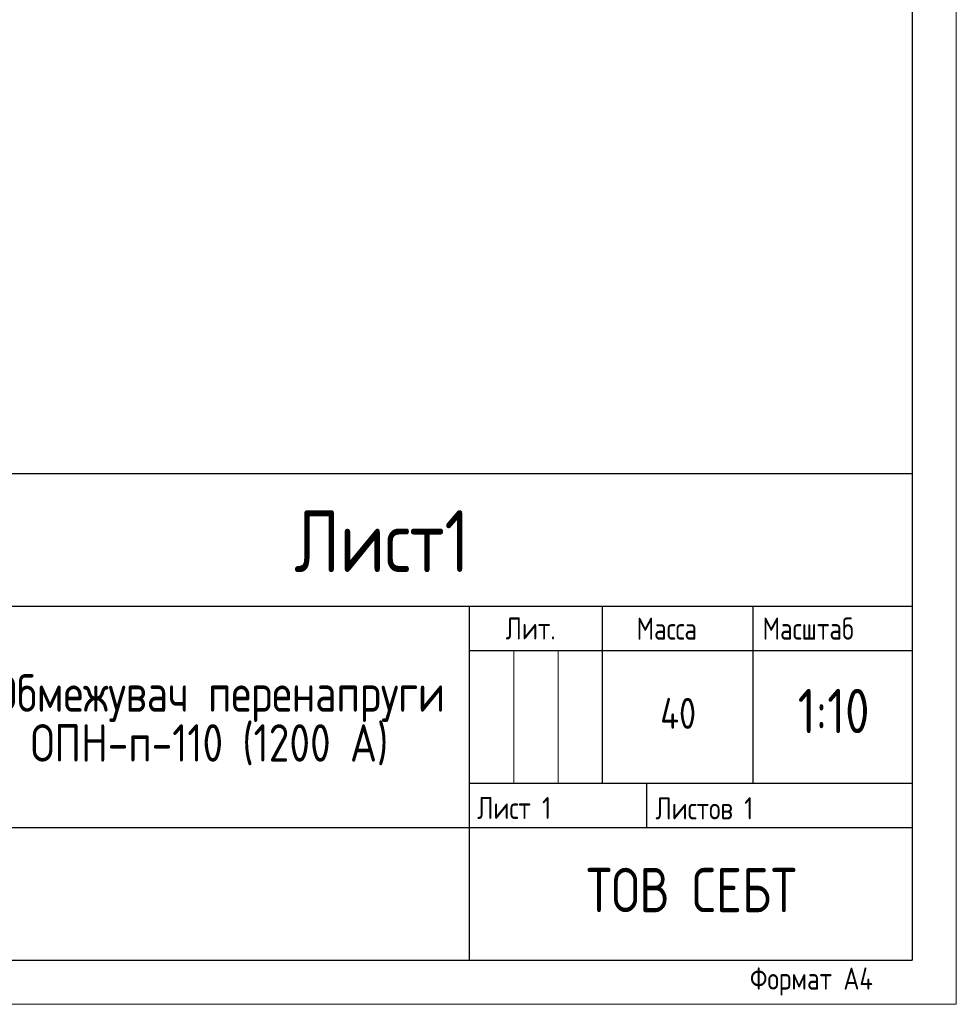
# Model space of a CAD drawing. Header units: millimetres. Extents: x 0 to 305, y 0 to 297.
# Tile 6 of 39: x 104 to 210, y 0 to 111. Entities that reach past the tile are written whole.
import ezdxf

# ---------------------------------------------------------------- set-up
doc = ezdxf.new("R2010")
doc.units = ezdxf.units.MM
doc.layers.add('ОСНОВНАЯ_НАДПИСЬ', color=7, linetype='Continuous')
doc.styles.add('SLDTEXTSTYLE1', font='ГОСТ тип А', dxfattribs={"bigfont": 'bigfont'})
doc.styles.add('SLDTEXTSTYLE2', font='ГОСТ тип А')

# ---------------------------------------------------------------- blocks, each defined once
blk = doc.blocks.new('SW_NOTE_0_2')
at = {"layer": 'ОСНОВНАЯ_НАДПИСЬ', "color": 0, "char_height": 4.2333, "attachment_point": 2, "style": 'SLDTEXTSTYLE1'}
for s, insert in [('Обмежувач перенапруги ', (34.26, 5.5)), ('ОПН-п-110 (1200 А) ', (33.16, -0.14))]:
    blk.add_mtext(s, dxfattribs=dict(at, insert=insert))

msp = doc.modelspace()

# ---------------------------------------------------------------- linework, layer by layer
at = {"layer": 'ОСНОВНАЯ_НАДПИСЬ', "lineweight": 18}
for p, q in [((210, 297), (210, 0)), ((160, 40), (160, 25)), ((165, 40), (165, 25)), ((0, 0), (210, 0))]:
    msp.add_line(p, q, dxfattribs=at)
at = {"layer": 'ОСНОВНАЯ_НАДПИСЬ', "lineweight": 25}
for p, q in [((205, 292), (205, 5)), ((85, 45), (205, 45)), ((155, 5), (155, 45)), ((170, 45), (170, 25)), ((187, 45), (187, 25)), ((155, 40), (205, 40)), ((155, 25), (205, 25)), ((175, 25), (175, 20)), ((85, 20), (205, 20)), ((20, 5), (205, 5)), ((20, 5), (205, 5))]:
    msp.add_line(p, q, dxfattribs=at)
at = {"layer": 'ОСНОВНАЯ_НАДПИСЬ', "linetype": 'Continuous', "lineweight": 25}
for p, q in [((20, 60), (205, 60)), ((205, 60), (205, 5))]:
    msp.add_line(p, q, dxfattribs=at)

# ---------------------------------------------------------------- block references
at = {"layer": 'ОСНОВНАЯ_НАДПИСЬ'}
msp.add_blockref('SW_NOTE_0_2', (92.457, 31.7988), dxfattribs=at)

# ---------------------------------------------------------------- texts
for s, insert, char_height, attachment_point, style in [('Лист1', (145.0902, 55.8513), 7, 2, 'SLDTEXTSTYLE1'), ('Лит.', (159.0746, 43.7374), 2.5, 1, 'SLDTEXTSTYLE1'), ('Масса', (173.8682, 43.7096), 2.5, 1, 'SLDTEXTSTYLE1'), ('Масштаб', (188.1065, 43.7147), 2.5, 1, 'SLDTEXTSTYLE1'), ('1:10', (196.141, 35.6499), 5, 2, 'SLDTEXTSTYLE2'), ('40', (178.5723, 34.6345), 3.5, 2, 'SLDTEXTSTYLE2'), ('Лист 1', (155.8602, 23.4473), 2.5, 1, 'SLDTEXTSTYLE1'), ('Листов 1', (176.004, 23.3992), 2.5, 1, 'SLDTEXTSTYLE1'), ('ТОВ СЕБТ', (180.0675, 15.4144), 5, 2, 'SLDTEXTSTYLE1'), ('Формат А4', (186.6761, 4.1584), 2.5, 1, 'SLDTEXTSTYLE1')]:
    msp.add_mtext(s, dxfattribs=dict(at, insert=insert, char_height=char_height, attachment_point=attachment_point, style=style))

doc.saveas('drawing.dxf')
